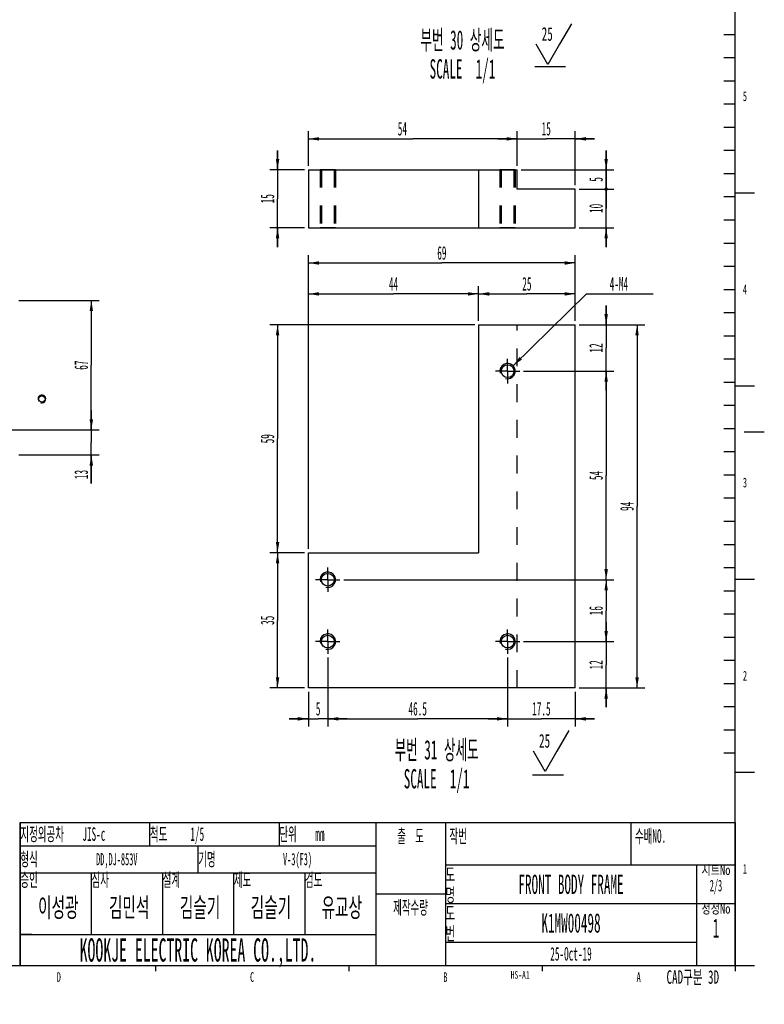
# Model space of a CAD drawing. Header units: millimetres. Extents: x 0 to 839, y -1724 to 593.
# Tile 14 of 17: x 646 to 838, y 0 to 255. Entities that reach past the tile are written whole.
import ezdxf

# ---------------------------------------------------------------- set-up
doc = ezdxf.new("R2010")
doc.units = ezdxf.units.MM
doc.header["$LTSCALE"] = 46.255
doc.linetypes.add('CENTER', pattern=[0.6, 0.375, -0.075, 0.075, -0.075])
doc.linetypes.add('HIDDEN', pattern=[0.2, 0.1, -0.1])
doc.layers.get('0').update_dxf_attribs({"linetype": 'CONTINUOUS'})
for name, color, linetype in [('02___PRT_ALL_AXES', 7, 'CONTINUOUS'), ('7_ALL_FEATURES', 7, 'CONTINUOUS'), ('DEFAULT_2', 8, 'HIDDEN')]:
    doc.layers.add(name, color=color, linetype=linetype)
doc.styles.get("Standard").update_dxf_attribs({"font": 'txt', "width": 0.5})
doc.styles.add('TEXTSTYLE_2', font='txt', dxfattribs={"width": 0.6})
doc.styles.add('TEXTSTYLE_5', font='txt', dxfattribs={"width": 0.8})
doc.dimstyles.new('DIMSTYLE_10', dxfattribs={"dimtxt": 3.5, "dimasz": 2.76, "dimexe": 2, "dimexo": 1, "dimgap": 0.875, "dimtad": 1, "dimdec": 3, "dimdsep": 46, "dimtxsty": 'Standard', "dimblk": '_FILLED', "dimblk1": '_FILLED', "dimblk2": '_FILLED', "dimcen": 0.09, "dimadec": 3, "dimazin": 2, "dimtp": 0.3, "dimtm": 0.3, "dimtfac": 1, "dimtdec": 3, "dimtofl": 0, "dimtmove": 0, "dimatfit": 3, "dimldrblk": '_FILLED', "dimfxl": 0, "dimtolj": 1, "dimarcsym": 0})
doc.dimstyles.new('DIMSTYLE_11', dxfattribs={"dimtxt": 3.5, "dimasz": 2.76, "dimexe": 2, "dimexo": 1, "dimgap": 0.875, "dimtad": 1, "dimdec": 3, "dimdsep": 46, "dimtxsty": 'Standard', "dimblk": '_FILLED', "dimblk1": '_FILLED', "dimblk2": '_FILLED', "dimcen": 0.09, "dimadec": 3, "dimazin": 2, "dimtp": 0.2, "dimtm": 0.2, "dimtfac": 1, "dimtdec": 3, "dimtofl": 0, "dimtmove": 0, "dimatfit": 3, "dimldrblk": '_FILLED', "dimfxl": 0, "dimtolj": 1, "dimarcsym": 0})
doc.dimstyles.new('DIMSTYLE_12', dxfattribs={"dimtxt": 3.5, "dimasz": 2.76, "dimexe": 2, "dimexo": 1, "dimgap": 0.875, "dimtad": 1, "dimdec": 3, "dimdsep": 46, "dimtxsty": 'Standard', "dimblk": '_FILLED', "dimblk1": '_FILLED', "dimblk2": '_FILLED', "dimcen": 0.09, "dimadec": 3, "dimazin": 2, "dimtp": 0.1, "dimtm": 0.1, "dimtfac": 1, "dimtdec": 3, "dimtofl": 0, "dimtmove": 0, "dimatfit": 3, "dimldrblk": '_FILLED', "dimfxl": 0, "dimtolj": 1, "dimarcsym": 0})
doc.dimstyles.new('DIMSTYLE_17', dxfattribs={"dimtxt": 3.5, "dimasz": 2.76, "dimexe": 2, "dimexo": 1, "dimgap": 0.875, "dimtad": 1, "dimdec": 3, "dimlfac": 2, "dimdsep": 46, "dimtxsty": 'Standard', "dimblk": '_FILLED', "dimblk1": '_FILLED', "dimblk2": '_FILLED', "dimcen": 0.09, "dimadec": 3, "dimazin": 2, "dimtp": 0.3, "dimtm": 0.3, "dimtfac": 1, "dimtdec": 3, "dimtofl": 0, "dimtmove": 0, "dimatfit": 3, "dimldrblk": '_FILLED', "dimfxl": 0, "dimtolj": 1, "dimarcsym": 0})
doc.dimstyles.new('DIMSTYLE_19', dxfattribs={"dimtxt": 3.5, "dimasz": 2.76, "dimexe": 2, "dimexo": 1, "dimgap": 0.875, "dimtad": 1, "dimdec": 3, "dimlfac": 2, "dimdsep": 46, "dimtxsty": 'Standard', "dimblk": '_FILLED', "dimblk1": '_FILLED', "dimblk2": '_FILLED', "dimcen": 0.09, "dimadec": 3, "dimazin": 2, "dimtp": 0.2, "dimtm": 0.2, "dimtfac": 1, "dimtdec": 3, "dimtofl": 0, "dimtmove": 0, "dimatfit": 3, "dimldrblk": '_FILLED', "dimfxl": 0, "dimtolj": 1, "dimarcsym": 0})
doc.dimstyles.new('DIMSTYLE_5', dxfattribs={"dimtxt": 3.5, "dimasz": 2.76, "dimexe": 2, "dimexo": 1, "dimtad": 1, "dimdec": 3, "dimdsep": 46, "dimtxsty": 'Standard', "dimblk": '_FILLED', "dimblk1": '_FILLED', "dimblk2": '_FILLED', "dimcen": 0.09, "dimadec": 3, "dimazin": 2, "dimtp": 0.001, "dimtm": 0.001, "dimtfac": 1, "dimtdec": 3, "dimtofl": 0, "dimtmove": 0, "dimatfit": 1, "dimldrblk": '_FILLED', "dimfxl": 0, "dimtolj": 1, "dimarcsym": 0})

# ---------------------------------------------------------------- blocks, each defined once
blk = doc.blocks.new('_FILLED')
at = {"color": 0, "linetype": 'ByBlock'}
blk.add_solid([(0, 0), (-1, 0.163), (-1, -0.163)], dxfattribs=at)
blk = doc.blocks.new('*D7')
at = {"color": 2, "linetype": 'Continuous'}
for p, q in [((773.51, 165.23), (792.51, 183.83)), ((792.51, 183.83), (794.31, 183.83)), ((794.31, 183.83), (809.71, 183.83))]:
    blk.add_line(p, q, dxfattribs=at)
at = {"color": 2, "linetype": 'Continuous', "xscale": 2.76, "yscale": 2.76, "zscale": 2.76, "rotation": 224.3967297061}
blk.add_blockref('_FILLED', (773.51, 165.23), dxfattribs=at)
at = {"color": 2, "linetype": 'Continuous', "insert": (798.51, 188.2), "char_height": 3.5, "width": 7, "attachment_point": 1, "line_spacing_factor": 0.9}
blk.add_mtext('4-M4', dxfattribs=at)
blk = doc.blocks.new('*D50')
at = {"color": 2, "linetype": 'Continuous'}
for p, q in [((719.59, 116.83), (710.59, 116.83)), ((712.59, 116.83), (712.59, 99.33)), ((712.59, 81.83), (712.59, 99.33)), ((719.59, 81.83), (710.59, 81.83))]:
    blk.add_line(p, q, dxfattribs=at)
at = {"color": 2, "linetype": 'Continuous', "xscale": 2.76, "yscale": 2.76, "zscale": 2.76}
for p, rotation in [((712.59, 116.83), 90), ((712.59, 81.83), 270)]:
    blk.add_blockref('_FILLED', p, dxfattribs=dict(at, rotation=rotation))
at = {"color": 2, "linetype": 'Continuous', "insert": (708.21, 99.33), "char_height": 3.5, "width": 3.5, "attachment_point": 2, "rotation": 90, "line_spacing_factor": 0.9}
blk.add_mtext('35', dxfattribs=at)
blk = doc.blocks.new('*D51')
at = {"color": 2, "linetype": 'Continuous'}
for p, q in [((763.59, 175.83), (710.59, 175.83)), ((712.59, 175.83), (712.59, 146.33)), ((712.59, 116.83), (712.59, 146.33)), ((719.59, 116.83), (710.59, 116.83))]:
    blk.add_line(p, q, dxfattribs=at)
at = {"color": 2, "linetype": 'Continuous', "xscale": 2.76, "yscale": 2.76, "zscale": 2.76}
for p, rotation in [((712.59, 175.83), 90), ((712.59, 116.83), 270)]:
    blk.add_blockref('_FILLED', p, dxfattribs=dict(at, rotation=rotation))
at = {"color": 2, "linetype": 'Continuous', "insert": (708.21, 146.33), "char_height": 3.5, "width": 3.5, "attachment_point": 2, "rotation": 90, "line_spacing_factor": 0.9}
blk.add_mtext('59', dxfattribs=at)
blk = doc.blocks.new('*D52')
at = {"color": 2, "linetype": 'Continuous'}
for p, q in [((790.59, 175.83), (807.59, 175.83)), ((805.59, 175.83), (805.59, 128.83)), ((805.59, 81.83), (805.59, 128.83)), ((790.59, 81.83), (807.59, 81.83))]:
    blk.add_line(p, q, dxfattribs=at)
at = {"color": 2, "linetype": 'Continuous', "xscale": 2.76, "yscale": 2.76, "zscale": 2.76}
for p, rotation in [((805.59, 175.83), 90), ((805.59, 81.83), 270)]:
    blk.add_blockref('_FILLED', p, dxfattribs=dict(at, rotation=rotation))
at = {"color": 2, "linetype": 'Continuous', "insert": (801.21, 128.83), "char_height": 3.5, "width": 3.5, "attachment_point": 2, "rotation": 90, "line_spacing_factor": 0.9}
blk.add_mtext('94', dxfattribs=at)
blk = doc.blocks.new('*D53')
at = {"color": 2, "linetype": 'Continuous'}
for p, q in [((797.59, 93.83), (797.59, 98.83)), ((797.59, 98.83), (797.59, 87.83)), ((776.24, 93.83), (799.59, 93.83)), ((797.59, 76.83), (797.59, 87.83)), ((790.59, 81.83), (799.59, 81.83)), ((797.59, 81.83), (797.59, 76.83))]:
    blk.add_line(p, q, dxfattribs=at)
at = {"color": 2, "linetype": 'Continuous', "xscale": 2.76, "yscale": 2.76, "zscale": 2.76}
for p, rotation in [((797.59, 93.83), 270), ((797.59, 81.83), 90)]:
    blk.add_blockref('_FILLED', p, dxfattribs=dict(at, rotation=rotation))
at = {"color": 2, "linetype": 'Continuous', "insert": (793.21, 87.83), "char_height": 3.5, "width": 3.5, "attachment_point": 2, "rotation": 90, "line_spacing_factor": 0.9}
blk.add_mtext('12', dxfattribs=at)
blk = doc.blocks.new('*D54')
at = {"color": 2, "linetype": 'Continuous'}
for p, q in [((797.59, 175.83), (797.59, 180.83)), ((797.59, 180.83), (797.59, 169.83)), ((790.59, 175.83), (799.59, 175.83)), ((797.59, 158.83), (797.59, 169.83)), ((776.24, 163.83), (799.59, 163.83)), ((797.59, 163.83), (797.59, 158.83))]:
    blk.add_line(p, q, dxfattribs=at)
at = {"color": 2, "linetype": 'Continuous', "xscale": 2.76, "yscale": 2.76, "zscale": 2.76}
for p, rotation in [((797.59, 175.83), 270), ((797.59, 163.83), 90)]:
    blk.add_blockref('_FILLED', p, dxfattribs=dict(at, rotation=rotation))
at = {"color": 2, "linetype": 'Continuous', "insert": (793.21, 169.83), "char_height": 3.5, "width": 3.5, "attachment_point": 2, "rotation": 90, "line_spacing_factor": 0.9}
blk.add_mtext('12', dxfattribs=at)
blk = doc.blocks.new('*D55')
at = {"color": 2, "linetype": 'Continuous'}
for p, q in [((764.59, 176.83), (764.59, 185.83)), ((764.59, 183.83), (777.09, 183.83)), ((789.59, 183.83), (777.09, 183.83)), ((789.59, 176.83), (789.59, 185.83))]:
    blk.add_line(p, q, dxfattribs=at)
at = {"color": 2, "linetype": 'Continuous', "xscale": 2.76, "yscale": 2.76, "zscale": 2.76, "rotation": 180}
blk.add_blockref('_FILLED', (764.59, 183.83), dxfattribs=at)
at = {"color": 2, "linetype": 'Continuous', "xscale": 2.76, "yscale": 2.76, "zscale": 2.76}
blk.add_blockref('_FILLED', (789.59, 183.83), dxfattribs=at)
at = {"color": 2, "linetype": 'Continuous', "insert": (777.09, 188.2), "char_height": 3.5, "width": 3.5, "attachment_point": 2, "line_spacing_factor": 0.9}
blk.add_mtext('25', dxfattribs=at)
blk = doc.blocks.new('*D56')
at = {"color": 2, "linetype": 'Continuous'}
for p, q in [((720.59, 117.83), (720.59, 185.83)), ((720.59, 183.83), (742.59, 183.83)), ((764.59, 183.83), (742.59, 183.83)), ((764.59, 176.83), (764.59, 185.83))]:
    blk.add_line(p, q, dxfattribs=at)
at = {"color": 2, "linetype": 'Continuous', "xscale": 2.76, "yscale": 2.76, "zscale": 2.76, "rotation": 180}
blk.add_blockref('_FILLED', (720.59, 183.83), dxfattribs=at)
at = {"color": 2, "linetype": 'Continuous', "xscale": 2.76, "yscale": 2.76, "zscale": 2.76}
blk.add_blockref('_FILLED', (764.59, 183.83), dxfattribs=at)
at = {"color": 2, "linetype": 'Continuous', "insert": (742.59, 188.2), "char_height": 3.5, "width": 3.5, "attachment_point": 2, "line_spacing_factor": 0.9}
blk.add_mtext('44', dxfattribs=at)
blk = doc.blocks.new('*D57')
at = {"color": 2, "linetype": 'Continuous'}
for p, q in [((720.59, 117.83), (720.59, 193.83)), ((789.59, 176.83), (789.59, 193.83)), ((720.59, 191.83), (755.09, 191.83)), ((789.59, 191.83), (755.09, 191.83))]:
    blk.add_line(p, q, dxfattribs=at)
at = {"color": 2, "linetype": 'Continuous', "xscale": 2.76, "yscale": 2.76, "zscale": 2.76, "rotation": 180}
blk.add_blockref('_FILLED', (720.59, 191.83), dxfattribs=at)
at = {"color": 2, "linetype": 'Continuous', "xscale": 2.76, "yscale": 2.76, "zscale": 2.76}
blk.add_blockref('_FILLED', (789.59, 191.83), dxfattribs=at)
at = {"color": 2, "linetype": 'Continuous', "insert": (755.09, 196.2), "char_height": 3.5, "width": 3.5, "attachment_point": 2, "line_spacing_factor": 0.9}
blk.add_mtext('69', dxfattribs=at)
blk = doc.blocks.new('*D58')
at = {"color": 2, "linetype": 'Continuous'}
for p, q in [((772.09, 89.68), (772.09, 71.83)), ((789.59, 80.83), (789.59, 71.83)), ((772.09, 73.83), (767.09, 73.83)), ((767.09, 73.83), (780.84, 73.83)), ((794.59, 73.83), (780.84, 73.83)), ((789.59, 73.83), (794.59, 73.83))]:
    blk.add_line(p, q, dxfattribs=at)
at = {"color": 2, "linetype": 'Continuous', "xscale": 2.76, "yscale": 2.76, "zscale": 2.76}
blk.add_blockref('_FILLED', (772.09, 73.83), dxfattribs=at)
at = {"color": 2, "linetype": 'Continuous', "xscale": 2.76, "yscale": 2.76, "zscale": 2.76, "rotation": 180}
blk.add_blockref('_FILLED', (789.59, 73.83), dxfattribs=at)
at = {"color": 2, "linetype": 'Continuous', "insert": (780.84, 78.2), "char_height": 3.5, "width": 7, "attachment_point": 2, "line_spacing_factor": 0.9}
blk.add_mtext('17.5', dxfattribs=at)
blk = doc.blocks.new('*D59')
at = {"color": 2, "linetype": 'Continuous'}
for p, q in [((725.59, 89.68), (725.59, 71.83)), ((772.09, 89.68), (772.09, 71.83)), ((725.59, 73.83), (748.84, 73.83)), ((772.09, 73.83), (748.84, 73.83))]:
    blk.add_line(p, q, dxfattribs=at)
at = {"color": 2, "linetype": 'Continuous', "xscale": 2.76, "yscale": 2.76, "zscale": 2.76, "rotation": 180}
blk.add_blockref('_FILLED', (725.59, 73.83), dxfattribs=at)
at = {"color": 2, "linetype": 'Continuous', "xscale": 2.76, "yscale": 2.76, "zscale": 2.76}
blk.add_blockref('_FILLED', (772.09, 73.83), dxfattribs=at)
at = {"color": 2, "linetype": 'Continuous', "insert": (748.84, 78.2), "char_height": 3.5, "width": 7, "attachment_point": 2, "line_spacing_factor": 0.9}
blk.add_mtext('46.5', dxfattribs=at)
blk = doc.blocks.new('*D60')
at = {"color": 2, "linetype": 'Continuous'}
for p, q in [((725.59, 89.68), (725.59, 71.83)), ((720.59, 80.83), (720.59, 71.83)), ((720.59, 73.83), (715.59, 73.83)), ((715.59, 73.83), (723.09, 73.83)), ((730.59, 73.83), (723.09, 73.83)), ((725.59, 73.83), (730.59, 73.83))]:
    blk.add_line(p, q, dxfattribs=at)
at = {"color": 2, "linetype": 'Continuous', "xscale": 2.76, "yscale": 2.76, "zscale": 2.76}
blk.add_blockref('_FILLED', (720.59, 73.83), dxfattribs=at)
at = {"color": 2, "linetype": 'Continuous', "xscale": 2.76, "yscale": 2.76, "zscale": 2.76, "rotation": 180}
blk.add_blockref('_FILLED', (725.59, 73.83), dxfattribs=at)
at = {"color": 2, "linetype": 'Continuous', "insert": (723.09, 78.2), "char_height": 3.5, "width": 1.75, "attachment_point": 2, "line_spacing_factor": 0.9}
blk.add_mtext('5', dxfattribs=at)
blk = doc.blocks.new('*D61')
at = {"color": 2, "linetype": 'Continuous'}
for p, q in [((729.74, 109.83), (799.59, 109.83)), ((797.59, 109.83), (797.59, 101.83)), ((797.59, 93.83), (797.59, 101.83)), ((776.24, 93.83), (799.59, 93.83))]:
    blk.add_line(p, q, dxfattribs=at)
at = {"color": 2, "linetype": 'Continuous', "xscale": 2.76, "yscale": 2.76, "zscale": 2.76}
for p, rotation in [((797.59, 109.83), 90), ((797.59, 93.83), 270)]:
    blk.add_blockref('_FILLED', p, dxfattribs=dict(at, rotation=rotation))
at = {"color": 2, "linetype": 'Continuous', "insert": (793.21, 101.83), "char_height": 3.5, "width": 3.5, "attachment_point": 2, "rotation": 90, "line_spacing_factor": 0.9}
blk.add_mtext('16', dxfattribs=at)
blk = doc.blocks.new('*D62')
at = {"color": 2, "linetype": 'Continuous'}
for p, q in [((776.24, 163.83), (799.59, 163.83)), ((797.59, 163.83), (797.59, 136.83)), ((797.59, 109.83), (797.59, 136.83)), ((729.74, 109.83), (799.59, 109.83))]:
    blk.add_line(p, q, dxfattribs=at)
at = {"color": 2, "linetype": 'Continuous', "xscale": 2.76, "yscale": 2.76, "zscale": 2.76}
for p, rotation in [((797.59, 163.83), 90), ((797.59, 109.83), 270)]:
    blk.add_blockref('_FILLED', p, dxfattribs=dict(at, rotation=rotation))
at = {"color": 2, "linetype": 'Continuous', "insert": (793.21, 136.83), "char_height": 3.5, "width": 3.5, "attachment_point": 2, "rotation": 90, "line_spacing_factor": 0.9}
blk.add_mtext('54', dxfattribs=at)
blk = doc.blocks.new('_DOT')
at = {"color": 0, "linetype": 'ByBlock'}
blk.add_line((-0.163, 0), (-1, 0), dxfattribs=at)
at = {"color": 0, "linetype": 'ByBlock', "const_width": 0.163}
blk.add_lwpolyline([(-0.082, 0, 1), (0.082, 0, 1)], format="xyb", close=True, dxfattribs=at)
blk = doc.blocks.new('*D63')
at = {"color": 2, "linetype": 'Continuous'}
for p, q in [((797.59, 210.96), (797.59, 215.96)), ((797.59, 215.96), (797.59, 205.96)), ((790.59, 210.96), (799.59, 210.96)), ((797.59, 195.96), (797.59, 205.96)), ((790.59, 200.96), (799.59, 200.96)), ((797.59, 200.96), (797.59, 195.96))]:
    blk.add_line(p, q, dxfattribs=at)
at = {"color": 2, "linetype": 'Continuous', "xscale": 2.76, "yscale": 2.76, "zscale": 2.76}
for name, p, rotation in [('_DOT', (797.59, 210.96), 270), ('_FILLED', (797.59, 200.96), 90)]:
    blk.add_blockref(name, p, dxfattribs=dict(at, rotation=rotation))
at = {"color": 2, "linetype": 'Continuous', "insert": (793.21, 205.96), "char_height": 3.5, "width": 3.5, "attachment_point": 2, "rotation": 90, "line_spacing_factor": 0.9}
blk.add_mtext('10', dxfattribs=at)
blk = doc.blocks.new('*D64')
at = {"color": 2, "linetype": 'Continuous'}
for p, q in [((797.59, 215.96), (797.59, 220.96)), ((797.59, 220.96), (797.59, 213.46)), ((775.59, 215.96), (799.59, 215.96)), ((797.59, 205.96), (797.59, 213.46)), ((790.59, 210.96), (799.59, 210.96)), ((797.59, 210.96), (797.59, 205.96))]:
    blk.add_line(p, q, dxfattribs=at)
at = {"color": 2, "linetype": 'Continuous', "xscale": 2.76, "yscale": 2.76, "zscale": 2.76}
for name, p, rotation in [('_FILLED', (797.59, 215.96), 270), ('_DOT', (797.59, 210.96), 90)]:
    blk.add_blockref(name, p, dxfattribs=dict(at, rotation=rotation))
at = {"color": 2, "linetype": 'Continuous', "insert": (793.21, 213.46), "char_height": 3.5, "width": 1.75, "attachment_point": 2, "rotation": 90, "line_spacing_factor": 0.9}
blk.add_mtext('5', dxfattribs=at)
blk = doc.blocks.new('*D65')
at = {"color": 2, "linetype": 'Continuous'}
for p, q in [((712.59, 215.96), (712.59, 220.96)), ((712.59, 220.96), (712.59, 208.46)), ((719.59, 215.96), (710.59, 215.96)), ((712.59, 195.96), (712.59, 208.46)), ((719.59, 200.96), (710.59, 200.96)), ((712.59, 200.96), (712.59, 195.96))]:
    blk.add_line(p, q, dxfattribs=at)
at = {"color": 2, "linetype": 'Continuous', "xscale": 2.76, "yscale": 2.76, "zscale": 2.76}
for p, rotation in [((712.59, 215.96), 270), ((712.59, 200.96), 90)]:
    blk.add_blockref('_FILLED', p, dxfattribs=dict(at, rotation=rotation))
at = {"color": 2, "linetype": 'Continuous', "insert": (708.21, 208.46), "char_height": 3.5, "width": 3.5, "attachment_point": 2, "rotation": 90, "line_spacing_factor": 0.9}
blk.add_mtext('15', dxfattribs=at)
blk = doc.blocks.new('*D66')
at = {"color": 2, "linetype": 'Continuous'}
for p, q in [((720.59, 216.96), (720.59, 225.96)), ((774.59, 216.96), (774.59, 225.96)), ((720.59, 223.96), (747.59, 223.96)), ((774.59, 223.96), (747.59, 223.96))]:
    blk.add_line(p, q, dxfattribs=at)
at = {"color": 2, "linetype": 'Continuous', "xscale": 2.76, "yscale": 2.76, "zscale": 2.76, "rotation": 180}
blk.add_blockref('_FILLED', (720.59, 223.96), dxfattribs=at)
at = {"color": 2, "linetype": 'Continuous', "xscale": 2.76, "yscale": 2.76, "zscale": 2.76}
blk.add_blockref('_FILLED', (774.59, 223.96), dxfattribs=at)
at = {"color": 2, "linetype": 'Continuous', "insert": (744.87, 228.34), "char_height": 3.5, "width": 3.5, "attachment_point": 2, "line_spacing_factor": 0.9}
blk.add_mtext('54', dxfattribs=at)
blk = doc.blocks.new('*D67')
at = {"color": 2, "linetype": 'Continuous'}
for p, q in [((774.59, 216.96), (774.59, 225.96)), ((789.59, 211.96), (789.59, 225.96)), ((774.59, 223.96), (769.59, 223.96)), ((769.59, 223.96), (782.09, 223.96)), ((794.59, 223.96), (782.09, 223.96)), ((789.59, 223.96), (794.59, 223.96))]:
    blk.add_line(p, q, dxfattribs=at)
at = {"color": 2, "linetype": 'Continuous', "xscale": 2.76, "yscale": 2.76, "zscale": 2.76}
blk.add_blockref('_FILLED', (774.59, 223.96), dxfattribs=at)
at = {"color": 2, "linetype": 'Continuous', "xscale": 2.76, "yscale": 2.76, "zscale": 2.76, "rotation": 180}
blk.add_blockref('_FILLED', (789.59, 223.96), dxfattribs=at)
at = {"color": 2, "linetype": 'Continuous', "insert": (782.09, 228.34), "char_height": 3.5, "width": 3.5, "attachment_point": 2, "line_spacing_factor": 0.9}
blk.add_mtext('15', dxfattribs=at)
blk = doc.blocks.new('*D120')
at = {"color": 2, "linetype": 'Continuous'}
for p, q in [((645.62, 182.13), (666.41, 182.13)), ((664.41, 182.13), (664.41, 165.38)), ((664.41, 148.63), (664.41, 165.38)), ((611.94, 148.63), (666.41, 148.63))]:
    blk.add_line(p, q, dxfattribs=at)
at = {"color": 2, "linetype": 'Continuous', "xscale": 2.76, "yscale": 2.76, "zscale": 2.76}
for p, rotation in [((664.41, 182.13), 90), ((664.41, 148.63), 270)]:
    blk.add_blockref('_FILLED', p, dxfattribs=dict(at, rotation=rotation))
at = {"color": 2, "linetype": 'Continuous', "insert": (660.03, 165.38), "char_height": 3.5, "width": 3.5, "attachment_point": 2, "rotation": 90, "line_spacing_factor": 0.9}
blk.add_mtext('67', dxfattribs=at)
blk = doc.blocks.new('*D121')
at = {"color": 2, "linetype": 'Continuous'}
for p, q in [((664.41, 148.63), (664.41, 153.63)), ((664.41, 153.63), (664.41, 145.38)), ((611.94, 148.63), (666.41, 148.63)), ((664.41, 134.77), (664.41, 145.38)), ((645.62, 142.13), (666.41, 142.13)), ((664.41, 142.13), (664.41, 134.77))]:
    blk.add_line(p, q, dxfattribs=at)
at = {"color": 2, "linetype": 'Continuous', "xscale": 2.76, "yscale": 2.76, "zscale": 2.76}
for p, rotation in [((664.41, 148.63), 270), ((664.41, 142.13), 90)]:
    blk.add_blockref('_FILLED', p, dxfattribs=dict(at, rotation=rotation))
at = {"color": 2, "linetype": 'Continuous', "insert": (660.03, 138.27), "char_height": 3.5, "width": 3.5, "attachment_point": 3, "rotation": 90, "line_spacing_factor": 0.9}
blk.add_mtext('13', dxfattribs=at)
blk = doc.blocks.new('NAME_BL7', base_point=(689.37, 28.54))
at = {"color": 2, "linetype": 'Continuous'}
for p, q in [((646.02, 18.01), (646.02, 21.01)), ((649.02, 18.01), (646.02, 18.01))]:
    blk.add_line(p, q, dxfattribs=at)
for s, height, width, p in [('DD,DJ-853V', 3.15, 0.5, (665.64, 35.93)), ('V-3(F3)', 3.15, 0.5, (714, 35.93)), ('이성광', 5, 0.583333, (650.64, 22.51)), ('김민석', 5, 0.583333, (668.97, 22.51)), ('김슬기', 5, 0.583333, (687.31, 22.51)), ('김슬기', 5, 0.583333, (705.64, 22.51)), ('유교상', 5, 0.583333, (723.97, 22.51))]:
    blk.add_text(s, height=height, dxfattribs=dict(at, width=width)).set_placement(p)
blk = doc.blocks.new('SURFTEXTURE_BL8', base_point=(784.03, 248.47))
at = {"color": 2, "linetype": 'Continuous'}
for p, q in [((788.61, 253.76), (785.54, 248.45)), ((782.49, 243.17), (779.45, 248.45)), ((785.54, 248.45), (782.49, 243.17))]:
    blk.add_line(p, q, dxfattribs=at)
at = {"color": 2, "linetype": 'Continuous', "style": 'TEXTSTYLE_2', "width": 0.6}
blk.add_text('25', height=3.529, dxfattribs=at).set_placement((780.91, 249.35))
blk = doc.blocks.new('SURFTEXTURE_BL9', base_point=(783.36, 65.5))
at = {"color": 2, "linetype": 'Continuous'}
for p, q in [((787.93, 70.79), (784.86, 65.48)), ((781.82, 60.2), (778.78, 65.48)), ((784.86, 65.48), (781.82, 60.2))]:
    blk.add_line(p, q, dxfattribs=at)
at = {"color": 2, "linetype": 'Continuous', "style": 'TEXTSTYLE_2', "width": 0.6}
blk.add_text('25', height=3.529, dxfattribs=at).set_placement((780.23, 66.38))

msp = doc.modelspace()

# ---------------------------------------------------------------- linework, layer by layer
at = {"color": 7, "linetype": 'Continuous'}
for p, q in [((830.99999, 10), (830.99999, 584)), ((646, 47), (830.99999, 47)), ((646, 10), (646, 47)), ((25, 10), (830.99999, 10))]:
    msp.add_line(p, q, dxfattribs=at)
at = {"color": 2, "linetype": 'Continuous'}
for p, q in [((827.99999, 251), (830.99999, 251)), ((827.99999, 244.99999), (830.99999, 244.99999)), ((779.14122, 242.68106), (787.10377, 242.68106)), ((827.99999, 239), (830.99999, 239)), ((827.99999, 232.99999), (830.99999, 232.99999)), ((827.99999, 227), (830.99999, 227)), ((827.99999, 220.99998), (830.99999, 220.99998)), ((827.99999, 215), (830.99999, 215)), ((827.99999, 208.99998), (830.99999, 208.99998)), ((830.99999, 209.99998), (836, 209.99998)), ((827.99999, 203), (830.99999, 203)), ((827.99999, 196.99998), (830.99999, 196.99998)), ((827.99999, 190.99999), (830.99999, 190.99999)), ((827.99999, 185.00001), (830.99999, 185.00001)), ((827.99999, 178.99999), (830.99999, 178.99999)), ((827.99999, 173), (830.99999, 173)), ((827.99999, 166.99999), (830.99999, 166.99999)), ((827.99999, 161), (830.99999, 161)), ((830.99999, 160), (836, 160)), ((827.99999, 154.99999), (830.99999, 154.99999)), ((827.99999, 149), (830.99999, 149)), ((838.5, 148.00001), (833.25851, 148.00001)), ((827.99999, 142.99999), (830.99999, 142.99999)), ((827.99999, 137), (830.99999, 137)), ((827.99999, 130.99999), (830.99999, 130.99999)), ((827.99999, 125), (830.99999, 125)), ((827.99999, 118.99999), (830.99999, 118.99999)), ((827.99999, 113), (830.99999, 113)), ((830.99999, 110), (836, 110)), ((827.99999, 106.99998), (830.99999, 106.99998)), ((827.99999, 101), (830.99999, 101)), ((827.99999, 94.99998), (830.99999, 94.99998)), ((827.99999, 88.99999), (830.99999, 88.99999)), ((827.99999, 82.99998), (830.99999, 82.99998)), ((827.99999, 76.99999), (830.99999, 76.99999)), ((827.99999, 71.00001), (830.99999, 71.00001)), ((827.99999, 64.99999), (830.99999, 64.99999)), ((778.56615, 59.31551), (786.5287, 59.31551)), ((830.99999, 60), (836, 60)), ((646, 47), (738, 47)), ((646, 47), (646, 41)), ((679.5, 47), (679.5, 41)), ((713, 47), (713, 41)), ((738, 47), (738, 41)), ((738, 47), (756, 47)), ((738, 47), (738, 10)), ((755.99999, 47), (830.99999, 47)), ((755.99999, 47), (755.99999, 36)), ((755.99999, 46.99999), (830.99999, 46.99999)), ((755.99999, 46.99999), (755.99999, 35.99999)), ((756, 47), (756, 10)), ((803.99999, 47), (803.99999, 36)), ((803.99999, 46.99999), (803.99999, 35.99999)), ((830.99999, 47), (830.99999, 36)), ((830.99999, 46.99999), (830.99999, 35.99999)), ((646, 41), (738, 41)), ((646, 41), (738, 41)), ((646, 41), (646, 34)), ((646, 40.99999), (738, 40.99999)), ((646, 40.99999), (646, 33.99999)), ((692, 41), (692, 34)), ((692, 40.99999), (692, 33.99999)), ((738, 41), (738, 34)), ((738, 40.99999), (738, 33.99999)), ((755.99999, 36), (830.99999, 36)), ((755.99999, 36), (755.99999, 10)), ((755.99999, 36), (830.99999, 36)), ((755.99999, 35.99999), (830.99999, 35.99999)), ((820.99999, 36), (820.99999, 10)), ((830.99999, 36), (830.99999, 10)), ((646, 34), (738, 34)), ((646, 34), (646, 18)), ((646, 34), (738, 34)), ((646, 33.99999), (738, 33.99999)), ((664.4, 34), (664.4, 18)), ((682.8, 34), (682.8, 18)), ((682.8, 33.99999), (719.6, 33.99999)), ((682.8, 33.99999), (682.8, 17.99999)), ((701.2, 34), (701.2, 18)), ((701.2, 33.99999), (701.2, 17.99999)), ((719.6, 34), (719.6, 18)), ((719.6, 33.99999), (719.6, 17.99999)), ((738, 34), (738, 18)), ((738, 28.5), (756, 28.5)), ((755.99999, 26), (830.99999, 26)), ((646, 18), (738, 18)), ((646, 18), (738, 18)), ((646, 18), (646, 10)), ((682.8, 17.99999), (719.6, 17.99999)), ((738, 18), (738, 10)), ((755.99999, 16), (820.99999, 16)), ((646, 10), (738, 10)), ((681.00001, 10), (681.00001, 8.5)), ((731.00001, 10), (731.00001, 8.5)), ((738, 10), (756, 10)), ((755.99999, 10), (830.99999, 10)), ((780.99999, 10), (780.99999, 8.5)), ((830.99999, 10), (836, 10)), ((830.99999, 10), (830.99999, 8.5))]:
    msp.add_line(p, q, dxfattribs=at)
at = {"color": 7, "linetype": 'Continuous'}
msp.add_circle((651.61632, 156.62531), 0.825, dxfattribs=at)
at = {"color": 2, "linetype": 'Continuous'}
for centre, radius in [((772.08508, 163.82789), 2), ((651.61632, 156.62531), 1), ((725.58508, 109.82789), 2), ((725.58508, 93.82789), 2), ((772.08508, 93.82789), 2)]:
    msp.add_arc(centre, radius, 255, 195, dxfattribs=at)
at = {"layer": '02___PRT_ALL_AXES', "color": 8, "linetype": 'HIDDEN'}
for p, q in [((723.93508, 215.96451), (723.93508, 200.96451)), ((723.93508, 215.96451), (727.23508, 215.96451)), ((727.23508, 215.96451), (727.23508, 200.96451)), ((770.43508, 215.96451), (773.73508, 215.96451)), ((770.43508, 215.96451), (770.43508, 200.96451)), ((773.73508, 215.96451), (773.73508, 200.96451)), ((723.93508, 200.96451), (727.23508, 200.96451)), ((770.43508, 200.96451), (773.73508, 200.96451))]:
    msp.add_line(p, q, dxfattribs=at)
at = {"layer": '02___PRT_ALL_AXES', "color": 7, "linetype": 'CENTER'}
for p, q in [((772.08508, 163.82789), (772.08508, 166.97789)), ((772.08508, 163.82789), (768.93508, 163.82789)), ((772.08508, 163.82789), (772.08508, 160.67789)), ((772.08508, 163.82789), (775.23508, 163.82789)), ((725.58508, 109.82789), (725.58508, 112.97789)), ((725.58508, 109.82789), (722.43508, 109.82789)), ((725.58508, 109.82789), (725.58508, 106.67789)), ((725.58508, 109.82789), (728.73508, 109.82789)), ((725.58508, 93.82789), (725.58508, 96.97789)), ((772.08508, 93.82789), (772.08508, 96.97789)), ((725.58508, 93.82789), (722.43508, 93.82789)), ((725.58508, 93.82789), (728.73508, 93.82789)), ((725.58508, 93.82789), (725.58508, 90.67789)), ((772.08508, 93.82789), (768.93508, 93.82789)), ((772.08508, 93.82789), (775.23508, 93.82789)), ((772.08508, 93.82789), (772.08508, 90.67789))]:
    msp.add_line(p, q, dxfattribs=at)
at = {"layer": '02___PRT_ALL_AXES', "color": 7, "linetype": 'Continuous'}
for centre in [(772.08508, 163.82789), (725.58508, 109.82789), (725.58508, 93.82789), (772.08508, 93.82789)]:
    msp.add_circle(centre, 1.65, dxfattribs=at)
at = {"layer": '7_ALL_FEATURES', "color": 7, "linetype": 'Continuous'}
for p, q in [((720.58508, 215.96451), (720.58508, 200.96451)), ((720.58508, 215.96451), (774.58508, 215.96451)), ((764.58508, 215.96451), (764.58508, 200.96451)), ((774.58508, 210.96451), (774.58508, 215.96451)), ((789.58508, 210.96451), (774.58508, 210.96451)), ((789.58508, 200.96451), (789.58508, 210.96451)), ((720.58508, 200.96451), (789.58508, 200.96451)), ((764.58508, 175.82789), (764.58508, 116.82789)), ((764.58508, 175.82789), (789.58508, 175.82789)), ((789.58508, 81.82789), (789.58508, 175.82789)), ((720.58508, 81.82789), (720.58508, 116.82789)), ((720.58508, 116.82789), (764.58508, 116.82789)), ((789.58508, 81.82789), (720.58508, 81.82789))]:
    msp.add_line(p, q, dxfattribs=at)
at = {"layer": '7_ALL_FEATURES', "color": 8, "linetype": 'HIDDEN'}
msp.add_line((774.58508, 81.82789), (774.58508, 175.82789), dxfattribs=at)
at = {"layer": 'DEFAULT_2', "color": 8, "linetype": 'HIDDEN'}
for p, q in [((723.58508, 215.96451), (723.58508, 200.96451)), ((727.58508, 215.96451), (723.58508, 215.96451)), ((727.58508, 215.96451), (727.58508, 200.96451)), ((774.08508, 215.96451), (770.08508, 215.96451)), ((770.08508, 215.96451), (770.08508, 200.96451)), ((774.08508, 215.96451), (774.08508, 200.96451)), ((727.58508, 200.96451), (723.58508, 200.96451)), ((774.08508, 200.96451), (770.08508, 200.96451))]:
    msp.add_line(p, q, dxfattribs=at)

# ---------------------------------------------------------------- block references
at = {"color": 2, "linetype": 'Continuous'}
for name, p in [('SURFTEXTURE_BL8', (784.02833, 248.46835)), ('SURFTEXTURE_BL9', (783.3552, 65.49827)), ('NAME_BL7', (689.36937, 28.54489))]:
    msp.add_blockref(name, p, dxfattribs=at)

# ---------------------------------------------------------------- texts
at = {"color": 2, "linetype": 'Continuous', "line_spacing_factor": 0.9}
for s, insert, char_height, width, attachment_point in [('부번 30 상세도\\PSCALE  1/1', (760.41987, 252.07504), 5, 25, 2), ('부번 31 상세도\\PSCALE  1/1', (753.73484, 68.32789), 5, 25, 2), ('지정외공차    JIS-c', (646.0625, 45.75), 3.5, 25.9583333, 1), ('척도     1/5', (679.5625, 45.75), 3.5, 18.0833333, 1), ('단위    mm', (713.0625, 45.75), 3.5, 14.5833333, 1), ('출  도', (747, 45.25), 3.5, 7.5833333, 2), ('작번', (757.04999, 45.24999), 3.5, 4.0833333, 1), ('수배NO.', (805.04999, 45.24999), 3.5, 9.3333333, 1), ('형식', (646.0625, 39.24999), 3.5, 4.0833333, 1), ('기명', (692.0625, 39.24999), 3.5, 4.0833333, 1), ('승인', (646.0625, 33.92188), 3.5, 4.0833333, 1), ('심사', (664.4625, 33.92188), 3.5, 4.0833333, 1), ('설계', (682.8625, 33.92188), 3.5, 4.0833333, 1), ('제도', (701.2625, 33.92188), 3.5, 4.0833333, 1), ('검도', (719.6625, 33.92188), 3.5, 4.0833333, 1), ('FRONT BODY FRAME', (788.49999, 33.5), 5, 40, 2), ('제작수량', (747, 26.75), 3.5, 8.1666667, 2), ('K1MW00498', (788.49999, 23.5), 5, 22.5, 2), ('KOOKJE ELECTRIC KOREA CO.,LTD.', (692, 17), 6, 90, 2), ('25-Oct-19', (788.49999, 14.75), 3.5, 15.75, 2)]:
    msp.add_mtext(s, dxfattribs=dict(at, insert=insert, char_height=char_height, width=width, attachment_point=attachment_point))
for s, insert, char_height, width, attachment_point, style in [('5', (833.5, 236.25), 2.5, 1.5, 2, 'TEXTSTYLE_2'), ('4', (833.5, 186.25), 2.5, 1.5, 2, 'TEXTSTYLE_2'), ('3', (833.5, 136.25), 2.5, 1.5, 2, 'TEXTSTYLE_2'), ('2', (833.5, 86.25), 2.5, 1.5, 2, 'TEXTSTYLE_2'), ('시트No\\P\\H3.0;{\\W0.5;2}{\\W0.5;/}{\\W0.5;3}', (825.99999, 35.92187), 2.5, 8.6666667, 2, 'TEXTSTYLE_5'), ('1', (833.5, 36.25), 2.5, 1.5, 2, 'TEXTSTYLE_2'), ('도\\P명', (755.99999, 35.25), 3.5, 2.45, 1, 'TEXTSTYLE_2'), ('정정No\\P\\H5.0;{\\W0.5;1}', (825.99999, 25.92187), 2.5, 8.6666667, 2, 'TEXTSTYLE_5'), ('도\\P번', (755.99999, 25.25), 3.5, 2.45, 1, 'TEXTSTYLE_2'), ('D', (655.99999, 8.25), 2.5, 1.5, 2, 'TEXTSTYLE_2'), ('C', (705.99999, 8.25), 2.5, 1.5, 2, 'TEXTSTYLE_2'), ('B', (755.99999, 8.25), 2.5, 1.5, 2, 'TEXTSTYLE_2'), ('HS-A1', (775.34351, 8.54978), 2, 6, 2, 'TEXTSTYLE_2'), ('A', (805.99999, 8.25), 2.5, 1.5, 2, 'TEXTSTYLE_2'), ('CAD구분 3D', (819.99999, 8.75), 3.5, 17.5, 2, 'TEXTSTYLE_2')]:
    msp.add_mtext(s, dxfattribs=dict(at, insert=insert, char_height=char_height, width=width, attachment_point=attachment_point, style=style))

# ---------------------------------------------------------------- dimensions: what is measured, and where the dimension line sits
at = {"color": 2, "linetype": 'Continuous'}
for base, p1, p2, dimstyle, picture, middle in [((774.58508, 223.96451), (720.58508, 215.96451), (774.58508, 215.96451), 'DIMSTYLE_10', '*D66', (744.92386, 223.96451)), ((789.58508, 223.96451), (774.58508, 215.96451), (789.58508, 210.96451), 'DIMSTYLE_11', '*D67', (782.35852, 223.96451)), ((789.58508, 191.82789), (720.58508, 116.82789), (789.58508, 175.82789), 'DIMSTYLE_10', '*D57', (755.08508, 191.82789)), ((764.58508, 183.82789), (720.58508, 116.82789), (764.58508, 175.82789), 'DIMSTYLE_10', '*D56', (742.63975, 183.82789))]:
    dim = msp.add_linear_dim(base=base, p1=p1, p2=p2, dimstyle=dimstyle, dxfattribs=at)
    dim.commit()
    dim.dimension.update_dxf_attribs({"geometry": picture, "text_midpoint": middle, "dimtype": 160})
for base, p1, p2, angle, dimstyle, picture, middle in [((712.58508, 215.96451), (720.58508, 200.96451), (720.58508, 215.96451), 90, 'DIMSTYLE_11', '*D65', (712.58508, 208.73796)), ((764.58508, 183.82789), (789.58508, 175.82789), (764.58508, 175.82789), 180, 'DIMSTYLE_11', '*D55', (777.13977, 183.82789)), ((664.40762, 148.62531), (644.61632, 182.12531), (610.94132, 148.62531), 270, 'DIMSTYLE_17', '*D120', (664.40762, 165.3753)), ((797.58508, 175.82789), (775.23508, 163.82789), (789.58508, 175.82789), 90, 'DIMSTYLE_11', '*D54', (797.58508, 170.04663)), ((712.58508, 175.82789), (720.58508, 116.82789), (764.58508, 175.82789), 90, 'DIMSTYLE_10', '*D51', (712.58508, 146.3279)), ((805.58508, 175.82789), (789.58508, 81.82789), (789.58508, 175.82789), 90, 'DIMSTYLE_10', '*D52', (805.58508, 128.8826)), ((797.58508, 163.82789), (728.73508, 109.82789), (775.23508, 163.82789), 90, 'DIMSTYLE_10', '*D62', (797.58508, 136.88257)), ((664.40762, 142.12531), (610.94132, 148.62531), (644.61632, 142.12531), 270, 'DIMSTYLE_19', '*D121', (664.40762, 136.79048)), ((712.58508, 116.82789), (720.58508, 81.82789), (720.58508, 116.82789), 90, 'DIMSTYLE_10', '*D50', (712.58508, 99.3826)), ((797.58508, 109.82789), (775.23508, 93.82789), (728.73508, 109.82789), 90, 'DIMSTYLE_11', '*D61', (797.58508, 102.04663)), ((797.58508, 93.82789), (789.58508, 81.82789), (775.23508, 93.82789), 90, 'DIMSTYLE_11', '*D53', (797.58508, 88.04663)), ((720.58508, 73.82789), (725.58508, 90.67789), (720.58508, 81.82789), 180, 'DIMSTYLE_12', '*D60', (723.13976, 73.82789)), ((725.58508, 73.82789), (772.08508, 90.67789), (725.58508, 90.67789), 180, 'DIMSTYLE_10', '*D59', (748.88976, 73.82789)), ((772.08508, 73.82789), (789.58508, 81.82789), (772.08508, 90.67789), 180, 'DIMSTYLE_11', '*D58', (781.10852, 73.82789))]:
    dim = msp.add_linear_dim(base=base, p1=p1, p2=p2, angle=angle, dimstyle=dimstyle, dxfattribs=at)
    dim.commit()
    dim.dimension.update_dxf_attribs({"geometry": picture, "text_midpoint": middle, "dimtype": 160})
for base, p1, p2, dimstyle, override, picture, middle in [((797.58508, 215.96451), (789.58508, 210.96451), (774.58508, 215.96451), 'DIMSTYLE_12', {"dimblk1": 'DOT', "dimsah": 1}, '*D64', (797.58508, 213.51919)), ((797.58508, 210.96451), (789.58508, 200.96451), (789.58508, 210.96451), 'DIMSTYLE_11', {"dimblk2": 'DOT', "dimsah": 1}, '*D63', (797.58508, 206.18324))]:
    dim = msp.add_linear_dim(base=base, p1=p1, p2=p2, angle=90, dimstyle=dimstyle, override=override, dxfattribs=at)
    dim.commit()
    dim.dimension.update_dxf_attribs({"geometry": picture, "text_midpoint": middle, "dimtype": 160})
dim = msp.add_diameter_dim_2p(p1=(773.51411, 165.22713), p2=(770.65606, 162.42864), text='4-M<>', dimstyle='DIMSTYLE_5', override={"dimtih": 1, "dimtoh": 1, "dimpost": '<>'}, dxfattribs=at)
dim.commit()
dim.dimension.update_dxf_attribs({"geometry": '*D7', "text_midpoint": (802.01074, 186.45289), "dimtype": 163})

doc.saveas('drawing.dxf')
